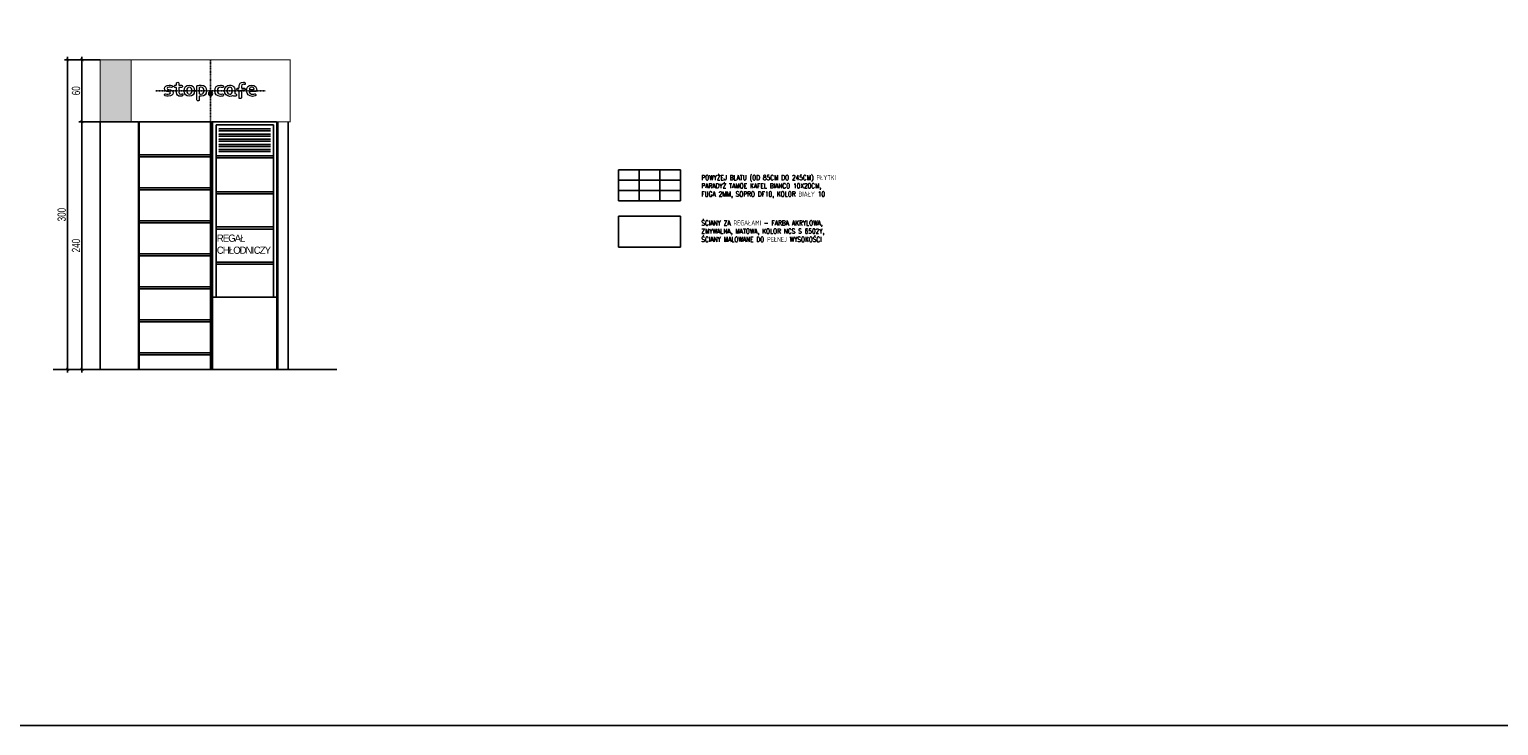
# Model space of a CAD drawing. Header units: centimetres. Extents: x 4120 to 19220, y -7417 to 180.
# Tile 71 of 223: x 11249 to 12673, y -7417 to -6742. Entities that reach past the tile are written whole.
import ezdxf

# ---------------------------------------------------------------- set-up
doc = ezdxf.new("R2010")
doc.units = ezdxf.units.CM
doc.linetypes.add('DASHDOT', pattern=[1, 0.5, -0.25, 0, -0.25])
doc.layers.add('!UWAGI', color=6, linetype='Continuous', plot=False)
doc.layers.add('A_opisy', color=7, linetype='Continuous')
doc.layers.add('Otok szary', color=7, linetype='Continuous', true_color=0x7d7d7d)
doc.styles.add('Arial', font='arial.ttf', dxfattribs={"height": 25})
doc.styles.add('dwg_opis podstawowy', font='romans.shx', dxfattribs={"width": 0.7})
doc.styles.add('SIMPLEX', font='arial.ttf', dxfattribs={"width": 0.7, "height": 8})
doc.styles.get("Standard").update_dxf_attribs({"font": 'arial.ttf'})
doc.dimstyles.new('1', dxfattribs={"dimscale": 3, "dimtxt": 2, "dimasz": 1, "dimexe": 1, "dimexo": 0, "dimgap": 0.5, "dimtad": 1, "dimdec": 0, "dimdsep": 46, "dimtxsty": 'Standard', "dimblk": 'ARCHTICK', "dimcen": 0.5, "dimdle": 1, "dimclrd": 5, "dimclre": 5, "dimclrt": 5, "dimadec": 0, "dimazin": 2, "dimtfac": 1, "dimtdec": 0, "dimtofl": 0, "dimtmove": 0, "dimatfit": 3, "dimldrblk": 'OBLIQUE', "dimfxl": 1, "dimtvp": 0.5, "dimtolj": 1, "dimtzin": 0, "dimlwd": -1, "dimarcsym": 0})

# ---------------------------------------------------------------- blocks, each defined once
blk = doc.blocks.new('*U1064')
at = {"true_color": 0xf50000}
h = blk.add_hatch(color=1, dxfattribs=at)
edge = h.paths.add_edge_path()
edge.add_spline(control_points=[(3.3, -17.6), (3.3, -15.8), (1.8, -14.3), (0, -14.3)], knot_values=[0.6, 0.6, 0.6, 0.6, 1, 1, 1, 1], degree=3, periodic=0)
edge.add_spline(control_points=[(0, -14.3), (-1.8, -14.3), (-3.3, -15.8), (-3.3, -17.6)], knot_values=[0.4, 0.4, 0.4, 0.4, 0.6, 0.6, 0.6, 0.6], degree=3, periodic=0)
edge.add_spline(control_points=[(-3.3, -17.6), (-3.3, -19.4), (-1.8, -20.9), (0, -20.9)], knot_values=[0.2, 0.2, 0.2, 0.2, 0.4, 0.4, 0.4, 0.4], degree=3, periodic=0)
edge.add_spline(control_points=[(0, -20.9), (1.8, -20.9), (3.3, -19.4), (3.3, -17.6)], knot_values=[0, 0, 0, 0, 0.2, 0.2, 0.2, 0.2], degree=3, periodic=0)
at = {"color": 7, "lineweight": 9}
for points, knots in [([(49.6, 0), (45.4, 0), (43, -2.2), (43, -5.9), (43, -5.9), (43, -5.9), (43, -8.4), (43, -8.4), (43, -8.4), (43, -8.7), (42.7, -9), (42.4, -9), (42.4, -9), (42.4, -9), (40.8, -9), (40.8, -9), (40.8, -9), (40.2, -9), (39.6, -9.5), (39.6, -10.2), (39.6, -10.2), (39.6, -10.2), (39.6, -11.1), (39.6, -11.1), (39.6, -11.1), (39.6, -11.8), (40.2, -12.3), (40.8, -12.3), (40.8, -12.3), (40.8, -12.3), (42.4, -12.3), (42.4, -12.3), (42.4, -12.3), (42.7, -12.3), (43, -12.6), (43, -12.9), (43, -12.9), (43, -12.9), (43, -23.8), (43, -23.8), (43, -23.8), (43, -24.4), (43.5, -24.9), (44.1, -24.9), (44.1, -24.9), (44.1, -24.9), (45.5, -24.9), (45.5, -24.9), (45.5, -24.9), (46.2, -24.9), (46.7, -24.4), (46.7, -23.8), (46.7, -23.8), (46.7, -23.8), (46.7, -12.9), (46.7, -12.9), (46.7, -12.9), (46.7, -12.6), (47, -12.3), (47.3, -12.3), (47.3, -12.3), (47.3, -12.3), (50.9, -12.3), (50.9, -12.3), (50.9, -12.3), (51.5, -12.3), (52, -11.8), (52, -11.1), (52, -11.1), (52, -11.1), (52, -10.2), (52, -10.2), (52, -10.2), (52, -9.5), (51.5, -9), (50.9, -9), (50.9, -9), (50.9, -9), (47.3, -9), (47.3, -9), (47.3, -9), (47, -9), (46.7, -8.7), (46.7, -8.4), (46.7, -8.4), (46.7, -8.4), (46.7, -5.9), (46.7, -5.9), (46.7, -5.9), (46.7, -4.1), (47.6, -3.3), (49.6, -3.3), (49.6, -3.3), (50.2, -3.3), (50.9, -3.4), (51.7, -3.6), (51.7, -3.6), (51.7, -3.6), (51.8, -3.7), (51.8, -3.7), (51.8, -3.7), (51.9, -3.7), (52.1, -3.6), (52.2, -3.3), (52.2, -3.3), (52.4, -2.8), (52.4, -1.3), (51.9, -0.8), (51.9, -0.8), (51.5, -0.3), (50.3, 0), (49.6, 0)], [0, 0, 0, 0, 0.034483, 0.034483, 0.034483, 0.034483, 0.068966, 0.068966, 0.068966, 0.068966, 0.103448, 0.103448, 0.103448, 0.103448, 0.137931, 0.137931, 0.137931, 0.137931, 0.172414, 0.172414, 0.172414, 0.172414, 0.206897, 0.206897, 0.206897, 0.206897, 0.241379, 0.241379, 0.241379, 0.241379, 0.275862, 0.275862, 0.275862, 0.275862, 0.310345, 0.310345, 0.310345, 0.310345, 0.344828, 0.344828, 0.344828, 0.344828, 0.37931, 0.37931, 0.37931, 0.37931, 0.413793, 0.413793, 0.413793, 0.413793, 0.448276, 0.448276, 0.448276, 0.448276, 0.482759, 0.482759, 0.482759, 0.482759, 0.517241, 0.517241, 0.517241, 0.517241, 0.551724, 0.551724, 0.551724, 0.551724, 0.586207, 0.586207, 0.586207, 0.586207, 0.62069, 0.62069, 0.62069, 0.62069, 0.655172, 0.655172, 0.655172, 0.655172, 0.689655, 0.689655, 0.689655, 0.689655, 0.724138, 0.724138, 0.724138, 0.724138, 0.758621, 0.758621, 0.758621, 0.758621, 0.793103, 0.793103, 0.793103, 0.793103, 0.827586, 0.827586, 0.827586, 0.827586, 0.862069, 0.862069, 0.862069, 0.862069, 0.896552, 0.896552, 0.896552, 0.896552, 0.931034, 0.931034, 0.931034, 0.931034, 1, 1, 1, 1]), ([(-63.2, -14.7), (-60.6, -14.7), (-60.6, -16), (-60.6, -16.4), (-60.6, -16.4), (-60.6, -17.8), (-62.4, -18.1), (-63.9, -18.1), (-63.9, -18.1), (-65.2, -18.1), (-66.5, -17.9), (-68, -17.6), (-68, -17.6), (-68.1, -17.6), (-68.2, -17.5), (-68.3, -17.5), (-68.3, -17.5), (-68.9, -17.5), (-69.5, -18.1), (-69.5, -18.7), (-69.5, -18.7), (-69.5, -18.7), (-69.5, -19.6), (-69.5, -19.6), (-69.5, -19.6), (-69.5, -20.1), (-69.1, -20.6), (-68.6, -20.8), (-68.6, -20.8), (-66.9, -21.2), (-65.4, -21.4), (-63.9, -21.4), (-63.9, -21.4), (-58.7, -21.4), (-56.8, -18.6), (-56.8, -16.2), (-56.8, -16.2), (-56.8, -12.9), (-59.1, -11.1), (-63.2, -11.1), (-63.2, -11.1), (-64.9, -11.1), (-65.7, -10.5), (-65.7, -9.4), (-65.7, -9.4), (-65.7, -8.3), (-64.6, -7.7), (-62.6, -7.7), (-62.6, -7.7), (-61.3, -7.7), (-60.6, -7.8), (-59.2, -8.1), (-59.2, -8.1), (-59.1, -8.2), (-59, -8.2), (-58.9, -8.2), (-58.9, -8.2), (-58.3, -8.2), (-57.8, -7.7), (-57.8, -7), (-57.8, -7), (-57.8, -7), (-57.8, -6.1), (-57.8, -6.1), (-57.8, -6.1), (-57.8, -5.6), (-58.1, -5.1), (-58.6, -5), (-58.6, -5), (-60.1, -4.6), (-60.9, -4.5), (-62.6, -4.5), (-62.6, -4.5), (-67.4, -4.5), (-69.5, -7), (-69.5, -9.6), (-69.5, -9.6), (-69.5, -12.8), (-67.2, -14.7), (-63.2, -14.7)], [0, 0, 0, 0, 0.047619, 0.047619, 0.047619, 0.047619, 0.095238, 0.095238, 0.095238, 0.095238, 0.142857, 0.142857, 0.142857, 0.142857, 0.190476, 0.190476, 0.190476, 0.190476, 0.238095, 0.238095, 0.238095, 0.238095, 0.285714, 0.285714, 0.285714, 0.285714, 0.333333, 0.333333, 0.333333, 0.333333, 0.380952, 0.380952, 0.380952, 0.380952, 0.428571, 0.428571, 0.428571, 0.428571, 0.47619, 0.47619, 0.47619, 0.47619, 0.52381, 0.52381, 0.52381, 0.52381, 0.571429, 0.571429, 0.571429, 0.571429, 0.619048, 0.619048, 0.619048, 0.619048, 0.666667, 0.666667, 0.666667, 0.666667, 0.714286, 0.714286, 0.714286, 0.714286, 0.761905, 0.761905, 0.761905, 0.761905, 0.809524, 0.809524, 0.809524, 0.809524, 0.857143, 0.857143, 0.857143, 0.857143, 0.904762, 0.904762, 0.904762, 0.904762, 1, 1, 1, 1]), ([(-53.8, -8.1), (-53.8, -8.1), (-52.2, -8.1), (-52.2, -8.1), (-52.2, -8.1), (-51.9, -8.1), (-51.6, -8.4), (-51.6, -8.7), (-51.6, -8.7), (-51.6, -8.7), (-51.6, -15.6), (-51.6, -15.6), (-51.6, -15.6), (-51.6, -19.2), (-49.2, -21.4), (-45.1, -21.4), (-45.1, -21.4), (-44.4, -21.4), (-42.9, -21.2), (-42.4, -20.5), (-42.4, -20.5), (-42, -20), (-41.9, -18.7), (-42.2, -18.1), (-42.2, -18.1), (-42.4, -17.8), (-42.7, -17.7), (-42.8, -17.7), (-42.8, -17.7), (-42.9, -17.7), (-42.9, -17.8), (-42.9, -17.8), (-42.9, -17.8), (-42.9, -17.8), (-43.1, -17.8), (-43.1, -17.8), (-43.1, -17.8), (-43.8, -18), (-44.4, -18.1), (-45.1, -18.1), (-45.1, -18.1), (-47, -18.1), (-47.9, -17.3), (-47.9, -15.6), (-47.9, -15.6), (-47.9, -15.6), (-47.9, -8.7), (-47.9, -8.7), (-47.9, -8.7), (-47.9, -8.4), (-47.7, -8.1), (-47.3, -8.1), (-47.3, -8.1), (-47.3, -8.1), (-43.8, -8.1), (-43.8, -8.1), (-43.8, -8.1), (-43.1, -8.1), (-42.6, -7.6), (-42.6, -6.9), (-42.6, -6.9), (-42.6, -6.9), (-42.6, -6), (-42.6, -6), (-42.6, -6), (-42.6, -5.4), (-43.1, -4.8), (-43.8, -4.8), (-43.8, -4.8), (-43.8, -4.8), (-47.3, -4.8), (-47.3, -4.8), (-47.3, -4.8), (-47.7, -4.8), (-47.9, -4.6), (-47.9, -4.2), (-47.9, -4.2), (-47.9, -4.2), (-47.9, -1.4), (-47.9, -1.4), (-47.9, -1.4), (-47.9, -0.7), (-48.5, -0.2), (-49.3, -0.3), (-49.3, -0.3), (-49.3, -0.3), (-50.6, -0.5), (-50.6, -0.5), (-50.6, -0.5), (-51.2, -0.6), (-51.6, -1.1), (-51.6, -1.7), (-51.6, -1.7), (-51.6, -1.7), (-51.6, -4.2), (-51.6, -4.2), (-51.6, -4.2), (-51.6, -4.6), (-51.9, -4.8), (-52.2, -4.8), (-52.2, -4.8), (-52.2, -4.8), (-53.8, -4.8), (-53.8, -4.8), (-53.8, -4.8), (-54.5, -4.8), (-55, -5.4), (-55, -6), (-55, -6), (-55, -6), (-55, -6.9), (-55, -6.9), (-55, -6.9), (-55, -7.6), (-54.5, -8.1), (-53.8, -8.1)], [0, 0, 0, 0, 0.033333, 0.033333, 0.033333, 0.033333, 0.066667, 0.066667, 0.066667, 0.066667, 0.1, 0.1, 0.1, 0.1, 0.133333, 0.133333, 0.133333, 0.133333, 0.166667, 0.166667, 0.166667, 0.166667, 0.2, 0.2, 0.2, 0.2, 0.233333, 0.233333, 0.233333, 0.233333, 0.266667, 0.266667, 0.266667, 0.266667, 0.3, 0.3, 0.3, 0.3, 0.333333, 0.333333, 0.333333, 0.333333, 0.366667, 0.366667, 0.366667, 0.366667, 0.4, 0.4, 0.4, 0.4, 0.433333, 0.433333, 0.433333, 0.433333, 0.466667, 0.466667, 0.466667, 0.466667, 0.5, 0.5, 0.5, 0.5, 0.533333, 0.533333, 0.533333, 0.533333, 0.566667, 0.566667, 0.566667, 0.566667, 0.6, 0.6, 0.6, 0.6, 0.633333, 0.633333, 0.633333, 0.633333, 0.666667, 0.666667, 0.666667, 0.666667, 0.7, 0.7, 0.7, 0.7, 0.733333, 0.733333, 0.733333, 0.733333, 0.766667, 0.766667, 0.766667, 0.766667, 0.8, 0.8, 0.8, 0.8, 0.833333, 0.833333, 0.833333, 0.833333, 0.866667, 0.866667, 0.866667, 0.866667, 0.9, 0.9, 0.9, 0.9, 0.933333, 0.933333, 0.933333, 0.933333, 1, 1, 1, 1]), ([(-32.1, -21.4), (-27.3, -21.4), (-24.3, -18.2), (-24.3, -13), (-24.3, -13), (-24.3, -7.7), (-27.3, -4.5), (-32.1, -4.5), (-32.1, -4.5), (-37, -4.5), (-40, -7.7), (-40, -13), (-40, -13), (-40, -18.2), (-37, -21.4), (-32.1, -21.4)], [0, 0, 0, 0, 0.2, 0.2, 0.2, 0.2, 0.4, 0.4, 0.4, 0.4, 0.6, 0.6, 0.6, 0.6, 1, 1, 1, 1]), ([(-36.2, -13), (-36.2, -9.6), (-34.7, -7.7), (-32.1, -7.7), (-32.1, -7.7), (-29.6, -7.7), (-28.1, -9.6), (-28.1, -13), (-28.1, -13), (-28.1, -16.2), (-29.6, -18.1), (-32.1, -18.1), (-32.1, -18.1), (-34.7, -18.1), (-36.2, -16.2), (-36.2, -13)], [0, 0, 0, 0, 0.2, 0.2, 0.2, 0.2, 0.4, 0.4, 0.4, 0.4, 0.6, 0.6, 0.6, 0.6, 1, 1, 1, 1]), ([(-19.7, -28.2), (-19.7, -28.2), (-18.3, -28.2), (-18.3, -28.2), (-18.3, -28.2), (-17.6, -28.2), (-17.1, -27.7), (-17.1, -27), (-17.1, -27), (-17.1, -27), (-17.1, -21.8), (-17.1, -21.8), (-17.1, -21.8), (-17.1, -21.4), (-16.8, -21.1), (-16.4, -21.2), (-16.4, -21.2), (-15.6, -21.4), (-14.9, -21.4), (-14.2, -21.4), (-14.2, -21.4), (-9.3, -21.4), (-6.3, -18.2), (-6.3, -13), (-6.3, -13), (-6.3, -7.7), (-9.3, -4.5), (-14.2, -4.5), (-14.2, -4.5), (-15.7, -4.5), (-17.9, -4.7), (-20, -5.2), (-20, -5.2), (-20.5, -5.4), (-20.8, -5.8), (-20.8, -6.4), (-20.8, -6.4), (-20.8, -6.4), (-20.8, -27), (-20.8, -27), (-20.8, -27), (-20.8, -27.7), (-20.3, -28.2), (-19.7, -28.2)], [0, 0, 0, 0, 0.083333, 0.083333, 0.083333, 0.083333, 0.166667, 0.166667, 0.166667, 0.166667, 0.25, 0.25, 0.25, 0.25, 0.333333, 0.333333, 0.333333, 0.333333, 0.416667, 0.416667, 0.416667, 0.416667, 0.5, 0.5, 0.5, 0.5, 0.583333, 0.583333, 0.583333, 0.583333, 0.666667, 0.666667, 0.666667, 0.666667, 0.75, 0.75, 0.75, 0.75, 0.833333, 0.833333, 0.833333, 0.833333, 1, 1, 1, 1]), ([(-14.2, -18.1), (-15, -18.1), (-15.8, -18), (-16.7, -17.9), (-16.7, -17.9), (-16.9, -17.8), (-17.1, -17.6), (-17.1, -17.3), (-17.1, -17.3), (-17.1, -17.3), (-17.1, -8.6), (-17.1, -8.6), (-17.1, -8.6), (-17.1, -8.3), (-16.9, -8.1), (-16.7, -8), (-16.7, -8), (-15.8, -7.8), (-15, -7.7), (-14.2, -7.7), (-14.2, -7.7), (-11.6, -7.7), (-10.2, -9.6), (-10.2, -13), (-10.2, -13), (-10.2, -16.3), (-11.6, -18.1), (-14.2, -18.1)], [0, 0, 0, 0, 0.125, 0.125, 0.125, 0.125, 0.25, 0.25, 0.25, 0.25, 0.375, 0.375, 0.375, 0.375, 0.5, 0.5, 0.5, 0.5, 0.625, 0.625, 0.625, 0.625, 0.75, 0.75, 0.75, 0.75, 1, 1, 1, 1]), ([(3.3, -17.6), (3.3, -19.4), (1.8, -20.9), (0, -20.9), (0, -20.9), (-1.8, -20.9), (-3.3, -19.4), (-3.3, -17.6), (-3.3, -17.6), (-3.3, -15.8), (-1.8, -14.3), (0, -14.3), (0, -14.3), (1.8, -14.3), (3.3, -15.8), (3.3, -17.6)], [0, 0, 0, 0, 0.2, 0.2, 0.2, 0.2, 0.4, 0.4, 0.4, 0.4, 0.6, 0.6, 0.6, 0.6, 1, 1, 1, 1]), ([(18.5, -5), (17.3, -4.7), (15.9, -4.5), (14.9, -4.5), (14.9, -4.5), (9.5, -4.5), (6.3, -7.7), (6.3, -13), (6.3, -13), (6.3, -18.3), (9.5, -21.5), (14.9, -21.5), (14.9, -21.5), (15.9, -21.5), (17.2, -21.3), (18.5, -21), (18.5, -21), (19, -20.8), (19.4, -20.4), (19.4, -19.8), (19.4, -19.8), (19.4, -19.8), (19.4, -18.9), (19.4, -18.9), (19.4, -18.9), (19.4, -18.3), (18.8, -17.8), (18.2, -17.8), (18.2, -17.8), (18.1, -17.8), (18, -17.8), (17.9, -17.8), (17.9, -17.8), (16.9, -18.1), (15.8, -18.2), (14.9, -18.2), (14.9, -18.2), (11.7, -18.2), (10.2, -16.5), (10.2, -13), (10.2, -13), (10.2, -9.6), (11.7, -7.8), (14.9, -7.8), (14.9, -7.8), (15.8, -7.8), (16.8, -8), (17.9, -8.2), (17.9, -8.2), (18, -8.2), (18.1, -8.3), (18.2, -8.3), (18.2, -8.3), (18.8, -8.3), (19.4, -7.7), (19.4, -7.1), (19.4, -7.1), (19.4, -7.1), (19.4, -6.2), (19.4, -6.2), (19.4, -6.2), (19.4, -5.6), (19, -5.2), (18.5, -5)], [0, 0, 0, 0, 0.058824, 0.058824, 0.058824, 0.058824, 0.117647, 0.117647, 0.117647, 0.117647, 0.176471, 0.176471, 0.176471, 0.176471, 0.235294, 0.235294, 0.235294, 0.235294, 0.294118, 0.294118, 0.294118, 0.294118, 0.352941, 0.352941, 0.352941, 0.352941, 0.411765, 0.411765, 0.411765, 0.411765, 0.470588, 0.470588, 0.470588, 0.470588, 0.529412, 0.529412, 0.529412, 0.529412, 0.588235, 0.588235, 0.588235, 0.588235, 0.647059, 0.647059, 0.647059, 0.647059, 0.705882, 0.705882, 0.705882, 0.705882, 0.764706, 0.764706, 0.764706, 0.764706, 0.823529, 0.823529, 0.823529, 0.823529, 0.882353, 0.882353, 0.882353, 0.882353, 1, 1, 1, 1]), ([(38.1, -17.9), (36.8, -17.6), (36.5, -17.5), (36.5, -16.1), (36.5, -16.1), (36.5, -16.1), (36.4, -10.3), (36.4, -10.3), (36.4, -10.3), (36.4, -8), (34.9, -6), (32.3, -5.1), (32.3, -5.1), (31.4, -4.7), (30.3, -4.5), (29.1, -4.5), (29.1, -4.5), (29, -4.5), (29, -4.5), (29, -4.5), (29, -4.5), (29, -4.5), (28.9, -4.5), (28.9, -4.5), (28.9, -4.5), (28.9, -4.5), (28.8, -4.5), (28.8, -4.5), (28.8, -4.5), (28.8, -4.5), (28.7, -4.5), (28.7, -4.5), (28.7, -4.5), (24, -4.7), (21.2, -8), (21.2, -13), (21.2, -13), (21.2, -18.3), (24.2, -21.5), (29.1, -21.5), (29.1, -21.5), (30.9, -21.5), (32.2, -21.2), (33.2, -20.6), (33.2, -20.6), (33.2, -20.6), (33.2, -20.6), (33.3, -20.6), (33.3, -20.6), (33.3, -20.6), (33.4, -20.5), (33.4, -20.5), (33.4, -20.5), (33.6, -20.4), (33.8, -20.5), (34, -20.6), (34, -20.6), (34.5, -20.9), (35.5, -21.3), (36.2, -21.4), (36.2, -21.4), (36.4, -21.4), (36.6, -21.4), (36.7, -21.4), (36.7, -21.4), (36.7, -21.4), (36.7, -21.4), (36.7, -21.4), (36.7, -21.4), (38, -21.4), (38.7, -20.9), (38.9, -20.1), (38.9, -20.1), (39, -19.4), (39.3, -18.1), (38.1, -17.9)], [0, 0, 0, 0, 0.05, 0.05, 0.05, 0.05, 0.1, 0.1, 0.1, 0.1, 0.15, 0.15, 0.15, 0.15, 0.2, 0.2, 0.2, 0.2, 0.25, 0.25, 0.25, 0.25, 0.3, 0.3, 0.3, 0.3, 0.35, 0.35, 0.35, 0.35, 0.4, 0.4, 0.4, 0.4, 0.45, 0.45, 0.45, 0.45, 0.5, 0.5, 0.5, 0.5, 0.55, 0.55, 0.55, 0.55, 0.6, 0.6, 0.6, 0.6, 0.65, 0.65, 0.65, 0.65, 0.7, 0.7, 0.7, 0.7, 0.75, 0.75, 0.75, 0.75, 0.8, 0.8, 0.8, 0.8, 0.85, 0.85, 0.85, 0.85, 0.9, 0.9, 0.9, 0.9, 1, 1, 1, 1]), ([(32.6, -13.6), (32.6, -14.8), (32.7, -16.4), (31.7, -17.3), (31.7, -17.3), (31.2, -17.9), (30.3, -18.2), (29.1, -18.2), (29.1, -18.2), (26.5, -18.2), (25, -16.3), (25, -13), (25, -13), (25, -9.7), (26.5, -7.8), (29.1, -7.8), (29.1, -7.8), (30.2, -7.8), (31.1, -8.1), (31.7, -8.7), (31.7, -8.7), (32.6, -9.6), (32.6, -11.3), (32.6, -12.6), (32.6, -12.6), (32.6, -12.7), (32.6, -12.9), (32.6, -13), (32.6, -13), (32.6, -13.2), (32.6, -13.4), (32.6, -13.6)], [0, 0, 0, 0, 0.111111, 0.111111, 0.111111, 0.111111, 0.222222, 0.222222, 0.222222, 0.222222, 0.333333, 0.333333, 0.333333, 0.333333, 0.444444, 0.444444, 0.444444, 0.444444, 0.555556, 0.555556, 0.555556, 0.555556, 0.666667, 0.666667, 0.666667, 0.666667, 0.777778, 0.777778, 0.777778, 0.777778, 1, 1, 1, 1]), ([(62.1, -4.5), (57.4, -4.5), (54.4, -7.9), (54.4, -13), (54.4, -13), (54.4, -18.3), (57.7, -21.5), (63.4, -21.5), (63.4, -21.5), (64.6, -21.5), (66.2, -21.3), (67.5, -20.9), (67.5, -20.9), (68, -20.7), (68.4, -20.3), (68.4, -19.7), (68.4, -19.7), (68.4, -19.7), (68.4, -18.9), (68.4, -18.9), (68.4, -18.9), (68.4, -18.2), (67.8, -17.7), (67.2, -17.7), (67.2, -17.7), (67.1, -17.7), (67, -17.7), (66.9, -17.7), (66.9, -17.7), (65.7, -18), (64.5, -18.2), (63.4, -18.2), (63.4, -18.2), (60.7, -18.2), (59, -17.2), (58.4, -15.1), (58.4, -15.1), (58.4, -14.9), (58.4, -14.7), (58.5, -14.6), (58.5, -14.6), (58.6, -14.4), (58.8, -14.3), (59, -14.3), (59, -14.3), (59, -14.3), (68.5, -14.3), (68.5, -14.3), (68.5, -14.3), (69.6, -14.3), (69.6, -13.3), (69.6, -13), (69.6, -13), (69.6, -7.7), (66.8, -4.5), (62.1, -4.5)], [0, 0, 0, 0, 0.066667, 0.066667, 0.066667, 0.066667, 0.133333, 0.133333, 0.133333, 0.133333, 0.2, 0.2, 0.2, 0.2, 0.266667, 0.266667, 0.266667, 0.266667, 0.333333, 0.333333, 0.333333, 0.333333, 0.4, 0.4, 0.4, 0.4, 0.466667, 0.466667, 0.466667, 0.466667, 0.533333, 0.533333, 0.533333, 0.533333, 0.6, 0.6, 0.6, 0.6, 0.666667, 0.666667, 0.666667, 0.666667, 0.733333, 0.733333, 0.733333, 0.733333, 0.8, 0.8, 0.8, 0.8, 0.866667, 0.866667, 0.866667, 0.866667, 1, 1, 1, 1]), ([(65.6, -10.9), (65.5, -11.1), (65.3, -11.2), (65.1, -11.2), (65.1, -11.2), (65.1, -11.2), (59.1, -11.2), (59.1, -11.2), (59.1, -11.2), (58.9, -11.2), (58.7, -11.1), (58.6, -10.9), (58.6, -10.9), (58.5, -10.8), (58.4, -10.6), (58.5, -10.4), (58.5, -10.4), (59, -8.6), (60.3, -7.7), (62.1, -7.7), (62.1, -7.7), (63.9, -7.7), (65.2, -8.6), (65.7, -10.4), (65.7, -10.4), (65.8, -10.6), (65.7, -10.8), (65.6, -10.9)], [0, 0, 0, 0, 0.125, 0.125, 0.125, 0.125, 0.25, 0.25, 0.25, 0.25, 0.375, 0.375, 0.375, 0.375, 0.5, 0.5, 0.5, 0.5, 0.625, 0.625, 0.625, 0.625, 0.75, 0.75, 0.75, 0.75, 1, 1, 1, 1])]:
    blk.add_open_spline(points, degree=3, knots=knots, dxfattribs=at)
at = {"layer": 'Defpoints'}
for p in [(0, 0), (-69.6, -14.1)]:
    blk.add_point(p, dxfattribs=at)
blk = doc.blocks.new('_ArchTick')
at = {"color": 0, "linetype": 'ByBlock', "const_width": 0.15}
blk.add_lwpolyline([(-0.5, -0.5), (0.5, 0.5)], dxfattribs=at)
blk = doc.blocks.new('*D2286')
at = {"color": 5, "lineweight": -2}
for p, q in [((11317.6, -6831.6), (11296.7, -6831.6)), ((11317.7, -7071.6), (11296.7, -7071.6))]:
    blk.add_line(p, q, dxfattribs=at)
at = {"color": 5}
blk.add_line((11299.7, -7074.6), (11299.7, -6828.6), dxfattribs=at)
at = {"layer": 'Defpoints', "color": 0}
for p in [(11299.7, -6831.6), (11317.6, -6831.6), (11317.7, -7071.6)]:
    blk.add_point(p, dxfattribs=at)
at = {"color": 5, "xscale": 3, "yscale": 3, "zscale": 3}
for p, rotation in [((11299.7, -6831.6), 90), ((11299.7, -7071.6), 270)]:
    blk.add_blockref('_ArchTick', p, dxfattribs=dict(at, rotation=rotation))
at = {"color": 5, "insert": (11294.1, -6951.6), "char_height": 8, "attachment_point": 5, "rotation": 90, "style": 'SIMPLEX'}
blk.add_mtext('\\A1;240', dxfattribs=at)
blk = doc.blocks.new('_Oblique')
at = {"color": 0, "linetype": 'ByBlock', "lineweight": -2}
blk.add_line((-0.5, -0.5), (0.5, 0.5), dxfattribs=at)
blk = doc.blocks.new('*D2287')
at = {"color": 5, "lineweight": -2}
for p, q in [((11317.6, -6771.6), (11296.7, -6771.6)), ((11317.6, -6831.6), (11296.7, -6831.6))]:
    blk.add_line(p, q, dxfattribs=at)
at = {"color": 5}
blk.add_line((11299.7, -6834.6), (11299.7, -6768.6), dxfattribs=at)
at = {"layer": 'Defpoints', "color": 0}
for p in [(11299.7, -6771.6), (11317.6, -6771.6), (11317.6, -6831.6)]:
    blk.add_point(p, dxfattribs=at)
at = {"color": 5, "xscale": 3, "yscale": 3, "zscale": 3}
for p, rotation in [((11299.7, -6771.6), 90), ((11299.7, -6831.6), 270)]:
    blk.add_blockref('_ArchTick', p, dxfattribs=dict(at, rotation=rotation))
at = {"color": 5, "insert": (11294.1, -6801.6), "char_height": 8, "attachment_point": 5, "rotation": 90, "style": 'SIMPLEX'}
blk.add_mtext('\\A1;60', dxfattribs=at)
blk = doc.blocks.new('*D2288')
at = {"color": 5, "lineweight": -2}
for p, q in [((11317.6, -6771.6), (11282.8, -6771.6)), ((11317.7, -7071.6), (11282.8, -7071.6))]:
    blk.add_line(p, q, dxfattribs=at)
at = {"color": 5}
blk.add_line((11285.8, -6768.6), (11285.8, -7074.6), dxfattribs=at)
at = {"layer": 'Defpoints', "color": 0}
for p in [(11317.6, -6771.6), (11285.8, -7071.6), (11317.7, -7071.6)]:
    blk.add_point(p, dxfattribs=at)
at = {"color": 5, "xscale": 3, "yscale": 3, "zscale": 3}
for p, rotation in [((11285.8, -6771.6), 90), ((11285.8, -7071.6), 270)]:
    blk.add_blockref('_ArchTick', p, dxfattribs=dict(at, rotation=rotation))
at = {"color": 5, "insert": (11280.2, -6921.6), "char_height": 8, "attachment_point": 5, "rotation": 90, "style": 'SIMPLEX'}
blk.add_mtext('\\A1;300', dxfattribs=at)

msp = doc.modelspace()

# ---------------------------------------------------------------- hatches: boundary and pattern name
at = {"true_color": 0x4f5250}
msp.add_hatch(color=251, dxfattribs=at).paths.add_polyline_path([(11347.57, -6771.57), (11347.57, -6831.57), (11317.57, -6831.57), (11317.57, -6771.57)])

# ---------------------------------------------------------------- linework, layer by layer
at = {"layer": '!UWAGI'}
msp.add_lwpolyline([(19219.7, -7416.68), (4119.7, -7416.68), (4119.7, 180), (19219.7, 180)], close=True, dxfattribs=at)
at = {"color": 8, "linetype": 'DASHDOT'}
for p, q in [((11424.57, -6831.57), (11424.57, -6771.57)), ((11424.57, -6831.57), (11424.57, -6771.57)), ((11477.57, -6801.57), (11371.57, -6801.57))]:
    msp.add_line(p, q, dxfattribs=at)
for p, q in [((11425.58, -7071.57), (11425.58, -6831.57)), ((11425.83, -6831.57), (11488.33, -6831.57)), ((11426.33, -7071.57), (11426.33, -6831.57)), ((11429.8, -7001.57), (11429.8, -6834.57)), ((11429.8, -6834.57), (11485.35, -6834.57)), ((11485.35, -7001.57), (11485.35, -6834.57)), ((11488.83, -7001.57), (11426.33, -7001.57))]:
    msp.add_line(p, q)
for points in [[(11354.57, -7071.57), (11354.57, -6831.57), (11317.57, -6831.57), (11317.57, -7071.57)], [(11354.57, -7071.57), (11354.57, -6831.57), (11347.57, -6831.57)], [(11424.58, -7071.57), (11424.58, -6831.57), (11355.32, -6831.57), (11355.32, -7071.57)], [(11488.83, -6831.57), (11488.83, -7071.57)], [(11489.58, -6831.57), (11489.58, -7071.57)], [(11499.58, -7071.57), (11499.58, -6831.57)], [(11482.58, -6838.57), (11432.58, -6838.57), (11432.58, -6838.57)], [(11482.58, -6840.57), (11432.58, -6840.57), (11432.58, -6840.57)], [(11482.58, -6843.57), (11432.58, -6843.57), (11432.58, -6843.57)], [(11482.58, -6845.57), (11432.58, -6845.57), (11432.58, -6845.57)], [(11482.58, -6848.57), (11432.58, -6848.57), (11432.58, -6848.57)], [(11424.58, -6865.57), (11355.32, -6865.57), (11355.32, -6863.57), (11424.58, -6863.57)], [(11482.58, -6850.57), (11432.58, -6850.57), (11432.58, -6850.57)], [(11482.58, -6853.57), (11432.58, -6853.57), (11432.58, -6853.57)], [(11482.58, -6855.57), (11432.58, -6855.57), (11432.58, -6855.57)], [(11482.58, -6858.57), (11432.58, -6858.57), (11432.58, -6858.57)], [(11482.58, -6860.57), (11432.58, -6860.57), (11432.58, -6860.57)], [(11485.35, -6866.57), (11429.8, -6866.57), (11429.8, -6864.57), (11485.35, -6864.57)], [(11424.58, -6897.57), (11355.32, -6897.57), (11355.32, -6895.57), (11424.58, -6895.57)], [(11424.58, -6929.57), (11355.32, -6929.57), (11355.32, -6927.57), (11424.58, -6927.57)], [(11424.58, -6961.57), (11355.32, -6961.57), (11355.32, -6959.57), (11424.58, -6959.57)], [(11485.35, -6969.57), (11429.8, -6969.57), (11429.8, -6967.57), (11485.35, -6967.57)], [(11424.58, -6993.57), (11355.32, -6993.57), (11355.32, -6991.57), (11424.58, -6991.57)], [(11424.58, -7025.57), (11355.32, -7025.57), (11355.32, -7023.57), (11424.58, -7023.57)], [(11424.58, -7057.57), (11355.32, -7057.57), (11355.32, -7055.57), (11424.58, -7055.57)], [(11546.92, -7071.57), (11271.97, -7071.57)]]:
    msp.add_lwpolyline(points)
at = {"elevation": 0}
for points in [[(11485.35, -6901.57), (11429.8, -6901.57), (11429.8, -6899.57), (11485.35, -6899.57)], [(11485.35, -6935.57), (11429.8, -6935.57), (11429.8, -6933.57), (11485.35, -6933.57)]]:
    msp.add_lwpolyline(points, dxfattribs=at)
at = {"layer": 'A_opisy', "color": 252}
for points in [[(11820, -6878.35), (11880, -6878.35), (11880, -6908.35)], [(11820, -6878.35), (11820, -6908.35)], [(11840, -6878.35), (11840, -6908.35)], [(11860, -6878.35), (11860, -6908.35)], [(11880, -6878.35), (11880, -6908.35)], [(11820, -6888.35), (11880, -6888.35)], [(11820, -6898.35), (11880, -6898.35)], [(11820, -6908.35), (11880, -6908.35)], [(11820, -6923.26), (11880, -6923.26), (11880, -6953.26)], [(11820, -6923.26), (11820, -6953.26)], [(11820, -6953.26), (11880, -6953.26)]]:
    msp.add_lwpolyline(points, dxfattribs=at)
at = {"layer": 'Otok szary', "const_width": 1}
msp.add_lwpolyline([(11317.57, -6771.57), (11347.57, -6771.57), (11347.57, -6831.57), (11317.57, -6831.57)], close=True, dxfattribs=at)
msp.add_lwpolyline([(11501.58, -6831.57), (11501.58, -6771.57), (11347.57, -6771.57), (11347.57, -6831.57), (11501.58, -6831.57)], dxfattribs=at)

# ---------------------------------------------------------------- block references
at = {"xscale": 0.6416439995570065, "yscale": 0.6416439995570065, "zscale": 0.6416439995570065}
msp.add_blockref('*U1064', (11424.54, -6793.22), dxfattribs=at)

# ---------------------------------------------------------------- texts
at = {"color": 7, "insert": (11430.55, -6950.29), "char_height": 7, "width": 46.0397, "attachment_point": 4, "style": 'Arial'}
msp.add_mtext('\\fCentury Gothic|b0|i0;\\T0.8;REGA\\fCentury Gothic|b0|i0|c238;Ł\\PCHŁODNICZY', dxfattribs=at)
at = {"layer": 'A_opisy', "color": 7, "char_height": 4.8, "attachment_point": 4, "style": 'dwg_opis podstawowy'}
for s, insert, width in [('\\pt105.6;POWYŻEJ BLATU (OD 85CM DO 245CM) PŁYTKI PARADYŻ TAMOE KAFEL BIANCO 10X20CM, \\PFUGA 2MM, SOPRO DF10, KOLOR BIAŁY 10', (11900.24, -6894.45), 124.0067), ('\\pt105.6;ŚCIANY ZA REGAŁAMI - FARBA AKRYLOWA, \\PZMYWALNA, MATOWA, KOLOR NCS S 6502Y, \\PŚCIANY MALOWANE DO PEŁNEJ WYSOKOŚCI ', (11900.24, -6937.65), 139.917)]:
    msp.add_mtext(s, dxfattribs=dict(at, insert=insert, width=width))

# ---------------------------------------------------------------- dimensions: what is measured, and where the dimension line sits
for base, p1, p2, picture, middle in [((11285.82, -7071.57, 0), (11317.57, -6771.57, 0), (11317.65, -7071.57, 0), '*D2288', (11280.23, -6921.57, 0)), ((11299.67, -6771.57, 0), (11317.57, -6831.57, 0), (11317.57, -6771.57, 0), '*D2287', (11294.08, -6801.57, 0)), ((11299.67, -6831.57, 0), (11317.65, -7071.57, 0), (11317.57, -6831.57, 0), '*D2286', (11294.08, -6951.57, 0))]:
    dim = msp.add_linear_dim(base=base, p1=p1, p2=p2, angle=90, dimstyle='1', override={"dimtxsty": 'SIMPLEX'})
    dim.commit()
    dim.dimension.update_dxf_attribs({"geometry": picture, "text_midpoint": middle})

doc.saveas('drawing.dxf')
